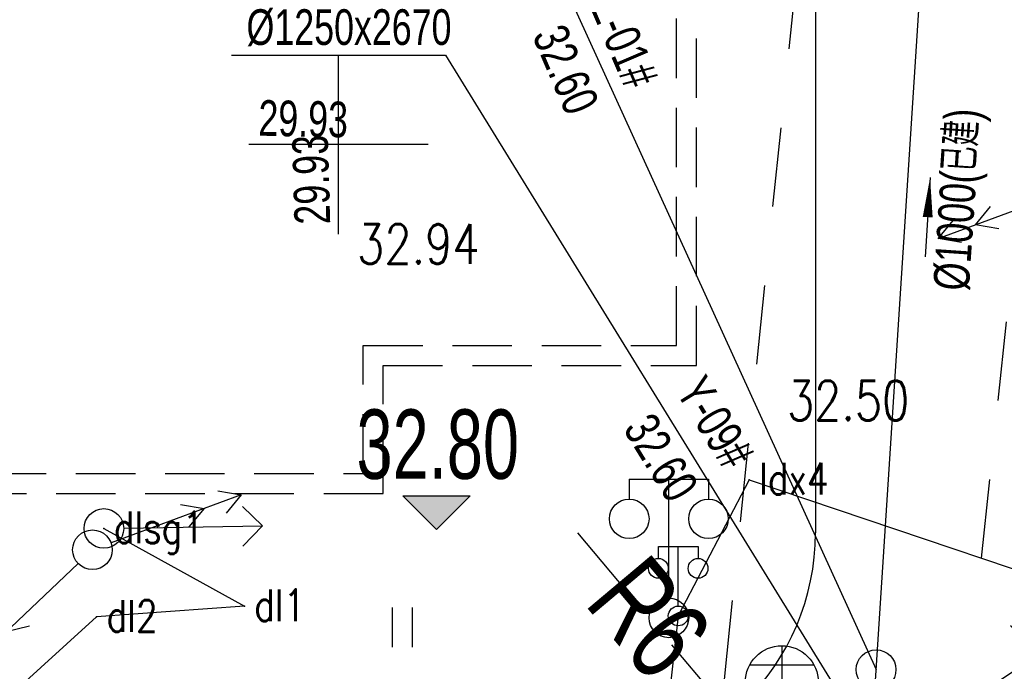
# Model space of a CAD drawing. Header units: millimetres. Extents: x 1371 to 38096, y 232 to 174236.
# Tile 65 of 84: x 19103 to 19128, y 87120 to 87137. Entities that reach past the tile are written whole.
import ezdxf
from ezdxf.enums import TextEntityAlignment as Align

# ---------------------------------------------------------------- set-up
doc = ezdxf.new("R2010")
doc.units = ezdxf.units.MM
doc.header["$LTSCALE"] = 10
doc.linetypes.add('DASHED', pattern=[0.75, 0.5, -0.25])
doc.linetypes.add('X6', pattern=[2, 1, -1])
for name, color, linetype in [('0提标-单体内线', 31, 'Continuous'), ('0提标-单体外线', 1, 'Continuous'), ('0提标-坐标', 3, 'Continuous'), ('0提标-尺寸标注-平面 定位图', 3, 'Continuous'), ('0提标-管-中水管', 2, '回用管'), ('0提标-管-雨水插旗', 2, 'Continuous'), ('0提标-道路', 2, 'Continuous'), ('COMPONENT', 8, 'Continuous'), ('DLSS', 30, 'Continuous'), ('dx', 8, 'Continuous'), ('GCD', 8, 'Continuous'), ('LOCKUP', 7, 'Continuous'), ('ZBTZ', 8, 'Continuous'), ('原有管线', 7, 'Continuous'), ('电力', 180, 'Continuous'), ('雨水', 180, 'Continuous')]:
    doc.layers.add(name, color=color, linetype=linetype)
doc.styles.add('HZ', font='rs.shx', dxfattribs={"width": 0.8, "bigfont": 'hztxt.shx'})
doc.styles.add('SMEDI', font='smsim1.shx', dxfattribs={"width": 0.75, "bigfont": 'smfs.shx'})
doc.styles.add('SMEDI1', font='smsim.shx', dxfattribs={"width": 0.75, "bigfont": 'smfs.shx'})
doc.styles.add('songti', font='txt', dxfattribs={"width": 0.75})
doc.styles.add('TSSD_Dimension', font='smsim.shx', dxfattribs={"width": 0.7, "bigfont": 'smfs.shx'})
doc.linetypes.add('回用管', pattern='A,4,-0.5,["HY",songti,S=0.4,R=0,X=-0.2,Y=-0.2],-0.7', length=5.2)
doc.dimstyles.new('1-700', dxfattribs={"dimscale": 0.7, "dimtxt": 3, "dimasz": 1, "dimexe": 0.5, "dimexo": 0.5, "dimgap": 0, "dimtad": 1, "dimdsep": 46, "dimtxsty": 'SMEDI', "dimblk1": 'ARCHTICK', "dimblk2": 'ARCHTICK', "dimsah": 1, "dimcen": 0, "dimclrd": 7, "dimclre": 7, "dimclrt": 3, "dimazin": 0, "dimtfac": 1, "dimtix": 1, "dimtmove": 2, "dimatfit": 3, "dimldrblk": 'ARCHTICK', "dimfxl": 0, "dimtolj": 1, "dimtzin": 0, "dimarcsym": 0})

# ---------------------------------------------------------------- blocks, each defined once
blk = doc.blocks.new('*U326')
at = {"layer": 'dx', "ltscale": 0.01, "extrusion": (0, 0, -1)}
blk.add_hatch(color=256, dxfattribs=at).paths.add_polyline_path([(-19112.82958868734, 87124.56402414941), (-19114.52664496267, 87124.56402414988), (-19113.67811682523, 87123.71549601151)])
blk = doc.blocks.new('gcbj0118')
for p, q in [((-1, 2.9), (-1, 3.5)), ((-1, 3.5), (1, 3.5)), ((0, 0.5), (0, 3.5)), ((1, 3.5), (1, 2.9))]:
    blk.add_line(p, q)
for centre in [(-1, 2.4), (1, 2.4), (0, 0)]:
    blk.add_circle(centre, 0.5)
blk = doc.blocks.new('雨水')
at = {"layer": '雨水', "linetype": 'Continuous'}
for p, q in [((5.820775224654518e-11, 1.491631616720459), (5.82073869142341e-11, -1.491631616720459)), ((-1.314099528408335, 0.7057671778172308), (1.314099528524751, 0.7057671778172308)), ((-1.267825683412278, -0.7858644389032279), (1.267825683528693, -0.7858644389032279))]:
    blk.add_line(p, q, dxfattribs=at)
at = {"layer": '雨水', "lineweight": 25}
blk.add_line((-1.491631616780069, 0), (1.491631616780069, 0), dxfattribs=at)
blk.add_circle((5.820766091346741e-11, 0), 1.491631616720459, dxfattribs=at)
blk = doc.blocks.new('*U325')
at = {"layer": 'DLSS', "color": 8, "linetype": 'X6', "ltscale": 0.2, "flags": 128}
for points in [[(19103.917, 87005.20599999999), (19106.068, 87019.45599999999), (19111.658, 87054.70199999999), (19119.028, 87101.32800000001), (19123.154, 87141.485)], [(19127.42240812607, 87122.98942688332), (19128.845, 87136.45199999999), (19129.693, 87138.601)]]:
    blk.add_lwpolyline(points, dxfattribs=at)
blk.add_lwpolyline([(19129.947, 87120.509, -0.1211878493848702), (19128.75569570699, 87120.82945816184, -0.1211878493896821), (19127.849, 87121.666, -0.0682550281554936), (19127.54495072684, 87122.29846011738, -0.0682550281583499), (19127.42240812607, 87122.98942688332)], format="xyb", dxfattribs=at)
at = {"layer": 'dx', "linetype": 'Continuous', "ltscale": 0.5}
for p, q in [((19126.332012, 87131.059519), (19129.616279, 87132.269308)), ((19126.332012, 87131.059519), (19129.61627900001, 87132.269308)), ((19127.270374, 87131.405173), (19127.654626, 87131.866422)), ((19127.270374, 87131.405173), (19127.654626, 87131.866422)), ((19126.332012, 87131.059519), (19126.716264, 87131.520768)), ((19126.332012, 87131.059519), (19126.716264, 87131.520768)), ((19127.862018, 87131.303405), (19127.270374, 87131.405173)), ((19127.862018, 87131.303405), (19127.270374, 87131.405173)), ((19126.923656, 87130.957751), (19126.332012, 87131.059519)), ((19126.923656, 87130.957751), (19126.332012, 87131.059519)), ((19108.162224, 87124.686222), (19108.753868, 87124.584454)), ((19108.162224, 87124.686222), (19108.753868, 87124.584454)), ((19108.753868, 87124.584454), (19105.469601, 87123.374665)), ((19108.753868, 87124.584454), (19105.469601, 87123.374665)), ((19108.753868, 87124.584454), (19108.369616, 87124.123205)), ((19108.753868, 87124.584454), (19108.36961600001, 87124.123205)), ((19107.223862, 87124.340569), (19107.815506, 87124.2388)), ((19107.223862, 87124.340569), (19107.815506, 87124.2388)), ((19107.815506, 87124.2388), (19107.431254, 87123.777551)), ((19107.815506, 87124.2388), (19107.43125399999, 87123.777551)), ((19102.104703, 87120.442341), (19104.638455, 87122.856901)), ((19102.104703, 87120.442341), (19104.638455, 87122.856901)), ((19103.412038, 87121.273771), (19102.828633, 87121.132215)), ((19103.41203800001, 87121.273771), (19102.82863299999, 87121.132215))]:
    blk.add_line(p, q, dxfattribs=at)
at = {"layer": 'dx', "ltscale": 0.5}
for p, q in [((19118.53951099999, 87124.981956), (19118.53951099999, 87124.481956)), ((19118.53951099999, 87124.981956), (19120.53951099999, 87124.981956)), ((19119.53951099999, 87121.981956), (19119.53951099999, 87124.981956)), ((19120.53951099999, 87124.981956), (19120.53951099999, 87124.481956))]:
    blk.add_line(p, q, dxfattribs=at)
at = {"layer": 'dx', "ltscale": 0.5, "extrusion": (0, 0, -1)}
for p, q in [((19112.8295886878, 87124.56402414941), (19114.52664496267, 87124.56402414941)), ((19112.8295886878, 87124.56402414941), (19113.67811682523, 87123.71549601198)), ((19114.52664496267, 87124.56402414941), (19113.67811682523, 87123.71549601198))]:
    blk.add_line(p, q, dxfattribs=at)
at = {"layer": 'dx', "linetype": 'Continuous', "flags": 128}
for points in [[(19118.539511, 87124.981956), (19120.539511, 87124.981956)], [(19118.539511, 87124.981956), (19118.539511, 87124.481956)], [(19119.539511, 87121.981956), (19119.539511, 87124.981956)], [(19120.539511, 87124.981956), (19120.539511, 87124.481956)]]:
    blk.add_lwpolyline(points, dxfattribs=at)
at = {"layer": 'dx', "linetype": 'Continuous', "ltscale": 0.3}
for centre in [(19118.539511, 87123.981956), (19120.539511, 87123.981956), (19105.00041999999, 87123.201838), (19105.00042, 87123.201838), (19119.539511, 87121.481956)]:
    blk.add_circle(centre, 0.5, dxfattribs=at)
at = {"layer": 'dx', "ltscale": 0.3}
for centre in [(19118.53951099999, 87123.981956), (19120.53951099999, 87123.981956), (19119.53951099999, 87121.481956)]:
    blk.add_circle(centre, 0.5, dxfattribs=at)
for p in [(19119.53951100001, 87121.481956), (19119.539511, 87121.481956)]:
    blk.add_point(p, dxfattribs=at)
at = {"layer": 'ZBTZ', "color": 8, "ltscale": 0.3}
for p, q in [((19112.571, 87120.74507293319), (19112.571, 87121.74507293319)), ((19113.071, 87120.74507293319), (19113.071, 87121.74507293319))]:
    blk.add_line(p, q, dxfattribs=at)
at = {"layer": '电力', "color": 8, "linetype": 'Continuous', "ltscale": 0.3}
for p in [(19121.568, 87124.96800000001, 32.574), (19105.29, 87123.73900000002, 32.982), (19108.832, 87121.77699999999, 32.98699999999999), (19105.107, 87121.506, 33.021)]:
    blk.add_point(p, dxfattribs=at)
at = {"layer": 'COMPONENT', "color": 8, "linetype": 'Continuous', "ltscale": 0.3, "xscale": 0.5, "yscale": 0.5}
blk.add_blockref('gcbj0118', (19119.776, 87121.532, 32.574), dxfattribs=at)
at = {"layer": '雨水', "color": 8, "linetype": 'Continuous', "ltscale": 0.3, "xscale": 0.6175829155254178, "yscale": 0.6175829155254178, "zscale": 0.6175829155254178}
blk.add_blockref('雨水', (19122.38899999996, 87119.858, 32.576), dxfattribs=at)
at = {"layer": 'GCD', "linetype": 'Continuous', "ltscale": 0.3, "style": 'HZ', "width": 0.8}
for s, p in [('32.94', (19111.67894297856, 87130.41850372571)), ('32.50', (19122.51779070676, 87126.4666273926))]:
    blk.add_text(s, height=1, dxfattribs=at).set_placement(p)
at = {"layer": '电力', "color": 8, "linetype": 'Continuous', "ltscale": 0.3, "style": 'HZ', "width": 0.8}
for s, p in [('ldx4', (19121.818, 87124.593, 32.574)), ('dlsg1', (19105.54, 87123.36399999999, 32.982)), ('dl1', (19109.082, 87121.40199999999, 32.98699999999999)), ('dl2', (19105.357, 87121.131, 33.021))]:
    blk.add_text(s, height=0.8, dxfattribs=at).set_placement(p)
blk = doc.blocks.new('_ARCHTICK')
at = {"color": 0, "linetype": 'ByBlock', "const_width": 0.15}
blk.add_lwpolyline([(-0.5, -0.5), (0.5, 0.5)], dxfattribs=at)
blk = doc.blocks.new('*D165')
at = {"layer": '0提标-尺寸标注-平面 定位图', "color": 7, "lineweight": -2}
for p, q in [((19117.23627900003, 87123.62551047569), (19118.46496787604, 87122.16493216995)), ((19120.64813172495, 87119.56974162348), (19119.61405412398, 87120.79897983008))]:
    blk.add_line(p, q, dxfattribs=at)
at = {"layer": '0提标-尺寸标注-平面 定位图', "color": 7}
blk.add_solid([(19120.73740965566, 87119.64484529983), (19120.55885379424, 87119.49463794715), (19121.09875378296, 87119.03407403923)], dxfattribs=at)
at = {"layer": 'Defpoints', "color": 0}
for p in [(19117.23627900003, 87123.62551047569), (19121.09875378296, 87119.03407403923)]:
    blk.add_point(p, dxfattribs=at)
at = {"layer": '0提标-尺寸标注-平面 定位图', "color": 3, "insert": (19119.03951099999, 87121.481956), "char_height": 2.1, "attachment_point": 5, "rotation": 310.07170465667, "style": 'SMEDI'}
blk.add_mtext('\\A1;R6', dxfattribs=at)
blk = doc.blocks.new('gc170')
at = {"linetype": 'Continuous'}
blk.add_circle((0, 0), 0.5, dxfattribs=at)
blk = doc.blocks.new('*U324')
at = {"ltscale": 0.5}
blk.add_line((19123.23627900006, 87200.74254073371), (19123.23627900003, 87123.62551047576), dxfattribs=at)
at = {"color": 180, "linetype": 'Continuous', "ltscale": 0.3}
blk.add_line((19105.78993821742, 87123.7468599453, 32.982), (19109.28950573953, 87123.80187956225, 32.982), dxfattribs=at)
at = {"color": 180, "linetype": 'Continuous', "elevation": 32.982, "flags": 128}
blk.add_lwpolyline([(19108.7817075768, 87124.29395783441), (19109.28950573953, 87123.80187956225), (19108.79742746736, 87123.29408139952)], dxfattribs=at)
at = {"color": 180, "linetype": 'Continuous', "ltscale": 0.3}
blk.add_circle((19105.29, 87123.73900000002, 32.982), 0.5, dxfattribs=at)
at = {"layer": '0提标-单体内线', "linetype": 'DASHED', "ltscale": 0.3}
blk.add_lwpolyline([(19111.83274901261, 87159.15487847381), (19095.58343901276, 87159.15487847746), (19095.58343901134, 87152.92055847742), (19093.08343901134, 87152.92055847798), (19093.08343901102, 87151.6205527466), (19095.58343901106, 87151.62055991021), (19095.58343900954, 87144.88623847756), (19095.58343900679, 87132.65983047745), (19093.08343900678, 87132.65983047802), (19093.08343900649, 87131.35983047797), (19095.58343900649, 87131.3598304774), (19095.58343900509, 87125.12551047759), (19111.83274900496, 87125.12551047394), (19111.83274900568, 87128.3561504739), (19119.73627900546, 87128.35615047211), (19119.73627901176, 87155.92423847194), (19111.83274901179, 87155.92423847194)], close=True, dxfattribs=at)
at = {"layer": '0提标-单体外线', "linetype": 'DASHED', "ltscale": 0.3}
blk.add_lwpolyline([(19112.33274901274, 87159.6548784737), (19095.08343901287, 87159.65487847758), (19095.08343901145, 87153.42055847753), (19092.58343901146, 87153.4205584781), (19092.5834390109, 87151.12055131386), (19095.08343901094, 87151.12055847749), (19095.08343900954, 87144.88623847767), (19095.08343900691, 87133.15983047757), (19092.5834390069, 87133.15983047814), (19092.58343900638, 87130.85983047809), (19095.08343900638, 87130.85983047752), (19095.08343900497, 87124.62551047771), (19112.33274900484, 87124.62551047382), (19112.33274900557, 87127.85615047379), (19120.23627900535, 87127.856150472), (19120.23627901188, 87156.42423847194), (19112.33274901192, 87156.42423847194)], close=True, dxfattribs=at)
at = {"layer": '0提标-管-中水管', "ltscale": 0.4}
blk.add_circle((19124.76583588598, 87120.17572773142), 0.5, dxfattribs=at)
at = {"layer": '0提标-管-雨水插旗', "color": 7, "ltscale": 0.5}
for p, q in [((19113.90673432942, 87144.02149555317), (19124.76583588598, 87120.17572773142)), ((19108.50673432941, 87135.68694963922), (19113.90673432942, 87135.6869496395)), ((19111.20673432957, 87133.42627786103), (19111.20673432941, 87135.68694963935)), ((19113.90673432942, 87135.6869496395), (19126.26583588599, 87115.62551047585)), ((19111.20673432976, 87133.4262778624), (19108.94606255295, 87133.4262778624)), ((19111.20673432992, 87131.165606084), (19111.20673432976, 87133.42627786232)), ((19113.46740610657, 87133.4262778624), (19111.20673432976, 87133.4262778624))]:
    blk.add_line(p, q, dxfattribs=at)
at = {"layer": '0提标-道路', "ltscale": 0.3}
blk.add_arc((19117.23627900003, 87123.62551047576), 6, 270.0000000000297, 359.999999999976, dxfattribs=at)
at = {"layer": '原有管线', "ltscale": 0.3}
blk.add_line((19126.12843605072, 87132.59378898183, 32.731), (19126.00809822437, 87130.59741256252, 32.731), dxfattribs=at)
at = {"layer": '原有管线', "ltscale": 0.3, "elevation": 32.731}
blk.add_lwpolyline([(19126.12843605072, 87132.59378898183, 0, 0.25, 0), (19126.06826713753, 87131.59560077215, 0, 0, 0)], format="xyseb", dxfattribs=at)
at = {"layer": '电力', "linetype": 'Continuous', "flags": 128}
for points, elevation in [([(19121.568, 87124.96800000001), (19119.776, 87121.532), (19116.697, 87094.161), (19111.16, 87064.275), (19105.397, 87025.46599999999), (19103.638, 87004.906), (19103.27368891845, 87000.68085578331), (19103.27368891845, 87000.68085578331), (19103.27368891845, 87000.68085578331), (19103.27368891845, 87000.68085578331), (19103.27368891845, 87000.68085578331)], 32.574), ([(19121.568, 87124.96800000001), (19132.584, 87121.245), (19137.075, 87121.039), (19143.481, 87121.116)], 32.574), ([(19105.29, 87123.73900000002), (19108.832, 87121.77699999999), (19105.107, 87121.506), (19096.484, 87113.668)], 33.094)]:
    blk.add_lwpolyline(points, dxfattribs=dict(at, elevation=elevation))
at = {"layer": '雨水', "linetype": 'Continuous', "elevation": 32.731, "flags": 128}
blk.add_lwpolyline([(19124.50410293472, 87116.12447026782), (19127.768, 87166.645)], dxfattribs=at)
at = {"color": 180, "linetype": 'Continuous', "ltscale": 0.3}
blk.add_blockref('gc170', (19105.29, 87123.73900000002, 32.982), dxfattribs=at)
at = {"color": 7, "ltscale": 0.3, "style": 'TSSD_Dimension', "width": 0.7}
blk.add_text('32.80', height=1.75, dxfattribs=at).set_placement((19113.71090655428, 87125.86768557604, 32.2), align=Align.MIDDLE)
at = {"layer": '0提标-管-雨水插旗', "ltscale": 10, "style": 'SMEDI1', "width": 0.75}
for s, height, rotation, p in [('Z-01#', 0.9, 293.1993861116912, (19117.53417551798, 87136.92502213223, 11.32654635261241)), ('32.60', 0.9, 293.1993861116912, (19116.08480967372, 87136.1815746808, 11.32654635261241)), ('29.93', 0.9, 358.8481437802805, (19109.17864662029, 87133.6531344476)), ('29.93', 0.8999999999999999, 91.62762711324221, (19110.99903719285, 87131.42476886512)), ('Y-09#', 0.9, 301.6356676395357, (19119.69516004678, 87127.20136561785)), ('32.60', 0.9, 301.6356676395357, (19118.37054763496, 87126.25332689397))]:
    blk.add_text(s, height=height, rotation=rotation, dxfattribs=at).set_placement(p)
blk.add_text('%%C1250x2670', height=0.9, dxfattribs=at).set_placement((19108.88731571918, 87135.9434120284))
at = {"layer": '原有管线', "ltscale": 0.3, "style": 'SMEDI', "width": 0.75}
blk.add_text('%%C1000(已建)', height=0.8999999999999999, rotation=86.15161295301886, dxfattribs=at).set_placement((19127.10183146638, 87129.7221781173))
at = {"layer": '0提标-尺寸标注-平面 定位图'}
dim = blk.add_radius_dim(center=(19117.23627900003, 87123.62551047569), mpoint=(19121.09875378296, 87119.03407403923), dimstyle='1-700', dxfattribs=at)
dim.commit()
dim.dimension.update_dxf_attribs({"geometry": '*D165', "text_midpoint": (19119.03951099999, 87121.481956), "dimtype": 164})
at = {"layer": '0提标-坐标'}
blk.add_leader([(19121.4659247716, 87115.62551047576), (19131.82199658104, 87122.5367651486)], dimstyle='1-700', dxfattribs=at)
blk = doc.blocks.new('*U327')
at = {"layer": 'LOCKUP', "ltscale": 0.3}
for name in ['*U324', '*U325', '*U326']:
    blk.add_blockref(name, (0, 0), dxfattribs=at)

msp = doc.modelspace()

# ---------------------------------------------------------------- block references
at = {"layer": 'LOCKUP', "ltscale": 0.3}
msp.add_blockref('*U327', (0, 0), dxfattribs=at)

doc.saveas('drawing.dxf')
